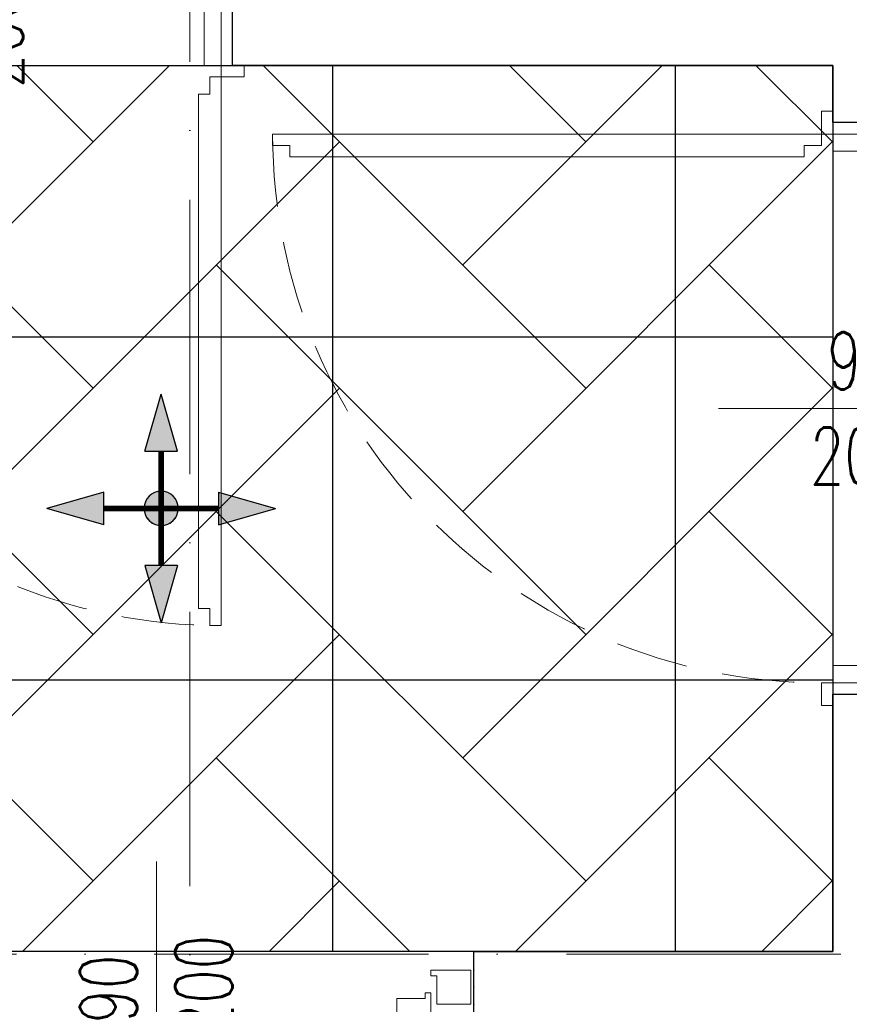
# Model space of a CAD drawing. Header units: millimetres. Extents: x -2074 to 12588, y -3630 to 101167.
# Tile 226 of 256: x 5900 to 6045, y -1652 to -1480. Entities that reach past the tile are written whole.
import ezdxf

# ---------------------------------------------------------------- set-up
doc = ezdxf.new("R2010")
doc.units = ezdxf.units.MM
doc.linetypes.add('ACAD_ISO10W100', pattern=[18, 12, -3, 0, -3])
doc.linetypes.add('DASHED', pattern=[19.05, 12.7, -6.35])
for name, color, linetype, lineweight in [('SelinAr_BUD_drzwi okna', 7, 'Continuous', 18), ('SelinAr_BUD_drzwi okna znaczniki', 7, 'Continuous', 18), ('SelinAr_BUD_osie', 8, 'ACAD_ISO10W100', 18), ('SelinAr_BUD_sufit szraf', 8, 'Continuous', 18), ('SelinAr_BUD_ściany', 7, 'Continuous', 25)]:
    doc.layers.add(name, color=color, linetype=linetype, lineweight=lineweight)
doc.layers.add('SelinAr_BUD_sufit', color=7, linetype='Continuous')
doc.styles.add('JACEK_07', font='SIMPLEX.SHX', dxfattribs={"width": 0.7})

# ---------------------------------------------------------------- blocks, each defined once
blk = doc.blocks.new('*U391')
at = {"ltscale": 4}
blk.add_line((0, 50), (0, -1730), dxfattribs=at)
blk = doc.blocks.new('*U398')
for points in [[(-2, 5), (0, 5), (0, -5), (-2, -5), (-2, -7), (2, -7), (2, -5), (2, 7), (-2, 7), (-2, 5)], [(102, 5), (100, 5), (100, -5), (102, -5), (102, -7), (98, -7), (98, -5), (98, 7), (102, 7), (102, 5)], [(2, -5), (5, -5), (5, 5), (2, 5)], [(98, -5), (95, -5), (95, 5), (98, 5)]]:
    blk.add_lwpolyline(points)
blk.add_lwpolyline([(4, -7), (4, -10), (6, -10), (6, -100), (4, -100), (4, -103), (2, -103), (2, -7)], close=True)
at = {"linetype": 'DASHED'}
blk.add_arc((2, -7), 96, 270, 0, dxfattribs=at)
at = {"layer": 'SelinAr_BUD_drzwi okna znaczniki'}
blk.add_lwpolyline([(50, 25), (50, -25)], dxfattribs=at)
at = {"layer": 'SelinAr_BUD_drzwi okna znaczniki', "insert": (50, 0), "char_height": 10, "width": 10, "attachment_point": 5, "rotation": 90, "style": 'JACEK_07'}
blk.add_mtext('90\\P200', dxfattribs=at)
blk = doc.blocks.new('*U319')
for points in [[(-2, 5), (0, 5), (0, -5), (-2, -5), (-2, -7), (2, -7), (2, -5), (2, 7), (-2, 7), (-2, 5)], [(102, 5), (100, 5), (100, -5), (102, -5), (102, -7), (98, -7), (98, -5), (98, 7), (102, 7), (102, 5)], [(2, -5), (5, -5), (5, 5), (2, 5)], [(98, -5), (95, -5), (95, 5), (98, 5)]]:
    blk.add_lwpolyline(points)
blk.add_lwpolyline([(96, -7), (96, -10), (94, -10), (94, -100), (96, -100), (96, -103), (98, -103), (98, -7)], close=True)
at = {"linetype": 'DASHED'}
blk.add_arc((98, -7), 96, 180, 270, dxfattribs=at)
at = {"layer": 'SelinAr_BUD_drzwi okna znaczniki'}
blk.add_lwpolyline([(50, 25), (50, -25)], dxfattribs=at)
at = {"layer": 'SelinAr_BUD_drzwi okna znaczniki', "insert": (50, 0), "char_height": 10, "width": 10, "attachment_point": 5, "rotation": 90, "style": 'JACEK_07'}
blk.add_mtext('90\\P200', dxfattribs=at)
blk = doc.blocks.new('*U324')
for p, q in [((0.5, 3), (0.5, -3)), ((7.5, 3), (0.5, 3)), ((6.5, -3), (6.5, 2)), ((6.5, 2), (7.5, 2)), ((7.5, 2), (7.5, 3)), ((103.5, 2), (103.5, 3)), ((103.5, 3), (110.5, 3)), ((103.5, 2), (104.5, 2)), ((104.5, 2), (104.5, -3)), ((110.5, 3), (110.5, -3)), ((102.5, -1), (102.5, -2)), ((103.5, -1), (102.5, -1)), ((103.5, -93), (103.5, -1)), ((0.5, -3), (6.5, -3)), ((102.5, -2), (97.5, -2)), ((97.5, -2), (97.5, -92)), ((110.5, -3), (104.5, -3)), ((102.5, -92), (97.5, -92)), ((102.5, -93), (102.5, -92)), ((103.5, -93), (102.5, -93))]:
    blk.add_line(p, q)
at = {"linetype": 'DASHED'}
blk.add_arc((102.5, 2), 95, 180, 270, dxfattribs=at)
for p in [(0, 3), (111, 3), (0, 0), (111, 0), (0, -3), (111, -3)]:
    blk.add_point(p)
at = {"layer": 'SelinAr_BUD_drzwi okna znaczniki'}
blk.add_line((55.5, -22.01), (55.5, 22.01), dxfattribs=at)
at = {"layer": 'SelinAr_BUD_drzwi okna znaczniki', "style": 'JACEK_07', "width": 0.7}
for s, p in [('200', (68.75, -8.88)), ('90', (52.09, -6.33))]:
    blk.add_text(s, height=10, rotation=90, dxfattribs=at).set_placement(p)
blk = doc.blocks.new('*U395')
at = {"ltscale": 4}
blk.add_line((-50, 0), (1405.4, 0), dxfattribs=at)
blk = doc.blocks.new('ewerwerwerwe')
at = {"layer": 'SelinAr_BUD_ściany'}
for points in [[(3197.36, 1344.74), (2979.36, 1344.74), (2979.36, 1357.24), (3042.16, 1357.24), (3042.16, 1402.24), (3052.16, 1402.24), (3052.16, 1357.24), (3157.16, 1357.24), (3157.16, 1620.24)], [(3052.16, 1620.24), (3052.16, 1502.24), (3042.16, 1502.24), (3042.16, 1512.24), (2937.16, 1512.24), (2937.16, 1522.24)]]:
    blk.add_lwpolyline(points, dxfattribs=at)
at = {"layer": 'SelinAr_BUD_drzwi okna', "linetype": 'Continuous', "lineweight": 18}
blk.add_blockref('*U319', (2837.16, 1517.24), dxfattribs=at)
at = {"layer": 'SelinAr_BUD_drzwi okna', "linetype": 'Continuous', "lineweight": 18, "rotation": 270}
blk.add_blockref('*U398', (3047.16, 1502.24), dxfattribs=at)
at = {"layer": 'SelinAr_BUD_drzwi okna'}
blk.add_blockref('*U324', (2868.36, 1350.99), dxfattribs=at)
at = {"layer": 'SelinAr_BUD_osie'}
for name, p in [('*U391', (2929.66, 2159.74)), ('*U395', (1891.95, 1356.74))]:
    blk.add_blockref(name, p, dxfattribs=at)
blk = doc.blocks.new('dsfsfsdf')
at = {"layer": 'SelinAr_BUD_sufit'}
blk.add_lwpolyline([(3807.16, -1487.76), (4042.16, -1487.76), (4042.16, -1642.76), (3807.16, -1642.76)], close=True, dxfattribs=at)
for points in [[(3954.66, -1642.76), (3954.66, -1487.76)], [(4014.66, -1642.76), (4014.66, -1487.76)], [(3807.16, -1535.26), (4042.16, -1535.26)], [(3807.16, -1595.26), (4042.16, -1595.26)]]:
    blk.add_lwpolyline(points, dxfattribs=at)
blk = doc.blocks.new('dsda')
at = {"layer": 'SelinAr_BUD_sufit', "linetype": 'Continuous', "ltscale": 0.5}
h = blk.add_hatch(color=6, dxfattribs=at)
h.paths.add_polyline_path([(5640.96, 2041.6), (5638.1, 2051.6), (5635.25, 2041.6)])
h.paths.add_polyline_path([(5648.1, 2028.74), (5658.1, 2031.6), (5648.1, 2034.45)])
blk.add_hatch(color=6, dxfattribs=at).paths.add_polyline_path([(5641.1, 2031.6, 1), (5635.1, 2031.6, 1)])
at = {"layer": 'SelinAr_BUD_sufit', "color": 6, "linetype": 'Continuous', "ltscale": 0.5}
for p, q in [((5635.25, 2041.6), (5638.1, 2051.6)), ((5640.96, 2041.6), (5638.1, 2051.6)), ((5640.96, 2041.6), (5635.25, 2041.6)), ((5648.1, 2028.74), (5648.1, 2034.45)), ((5648.1, 2034.45), (5658.1, 2031.6)), ((5648.1, 2028.74), (5658.1, 2031.6))]:
    blk.add_line(p, q, dxfattribs=at)
at = {"layer": 'SelinAr_BUD_sufit', "color": 6, "linetype": 'Continuous', "ltscale": 0.5, "const_width": 1}
for points in [[(5638.1, 2021.6), (5638.1, 2041.6)], [(5628.1, 2031.6), (5648.1, 2031.6)]]:
    blk.add_lwpolyline(points, dxfattribs=at)
at = {"layer": 'SelinAr_BUD_sufit', "color": 6, "linetype": 'Continuous', "ltscale": 0.5}
blk.add_circle((5638.1, 2031.6), 3, dxfattribs=at)

msp = doc.modelspace()

# ---------------------------------------------------------------- block references
msp.add_blockref('ewerwerwerwe', (3000, -3000))

# ---------------------------------------------------------------- next in the draw order: hatches: boundary and pattern name
at = {"layer": 'SelinAr_BUD_sufit szraf', "ltscale": 2}
h = msp.add_hatch(dxfattribs=at)
h.set_pattern_fill('AR-HBONE', color=256, scale=0.3)
h.set_pattern_definition([(45, (718.544, 9684.668), (0, 43.10523), [91.44, -30.48]), (135, (740.096, 9706.22), (4e-15, 43.10523), [91.44, -30.48])])
h.paths.add_polyline_path([(6157.157, -1379.759), (6052.157, -1379.759), (6052.157, -1642.759), (6157.157, -1642.759)])
h.paths.add_polyline_path([(6042.157, -1487.759), (5807.157, -1487.759), (5807.157, -1642.759), (6042.157, -1642.759)])
h.paths.add_polyline_path([(5797.157, -1490.259), (5567.157, -1490.259), (5567.157, -1642.759), (5797.157, -1642.759)])
h.paths.add_polyline_path([(5817.157, -1329.759), (5567.157, -1329.759), (5567.157, -1477.759), (5817.157, -1477.759)])
h.paths.add_polyline_path([(5557.157, -1442.759), (5557.157, -1209.759), (4982.157, -1209.759), (4982.157, -1642.759), (5112.157, -1642.759), (5112.157, -1542.759), (5192.157, -1542.759), (5192.157, -1382.759), (5382.157, -1382.759), (5382.157, -1442.759)])
h.paths.add_polyline_path([(6039.657, -1249.759), (5827.157, -1249.759), (5827.157, -1477.759), (6039.657, -1477.759)])
h.paths.add_polyline_path([(6157.157, -1249.759), (6052.157, -1249.759), (6052.157, -1369.759), (6157.157, -1369.759)])
h.paths.add_polyline_path([(5827.157, -914.759), (5827.157, -1019.759), (5947.157, -1019.759), (5947.157, -914.759)])
h.paths.add_polyline_path([(5952.157, -1029.759), (5827.157, -1029.759), (5827.157, -1229.759), (5952.157, -1229.759)])
h.paths.add_polyline_path([(5817.157, -914.759), (5567.157, -914.759), (5567.157, -1319.759), (5817.157, -1319.759)])
h.paths.add_polyline_path([(5557.157, -914.759), (5387.157, -914.759), (5387.157, -1199.759), (5557.157, -1199.759)])
h.paths.add_polyline_path([(5192.157, -1552.759), (5122.157, -1552.759), (5122.157, -1642.759), (5192.157, -1642.759)])
h.paths.add_polyline_path([(5374.657, -914.759), (5182.157, -914.759), (5182.157, -1199.759), (5374.657, -1199.759)])
h.paths.add_polyline_path([(5172.157, -914.759), (4982.157, -914.759), (4982.157, -1199.759), (5172.157, -1199.759)])

# ---------------------------------------------------------------- next in the draw order: block references
at = {"layer": 'SelinAr_BUD_sufit'}
msp.add_blockref('dsfsfsdf', (2000, 0), dxfattribs=at)
at = {"layer": 'SelinAr_BUD_sufit szraf', "xscale": -1}
for p, rotation in [((3893.061, -7203.363), 270), ((7956.252, 4072.846), 90)]:
    msp.add_blockref('dsda', p, dxfattribs=dict(at, rotation=rotation))

doc.saveas('drawing.dxf')
